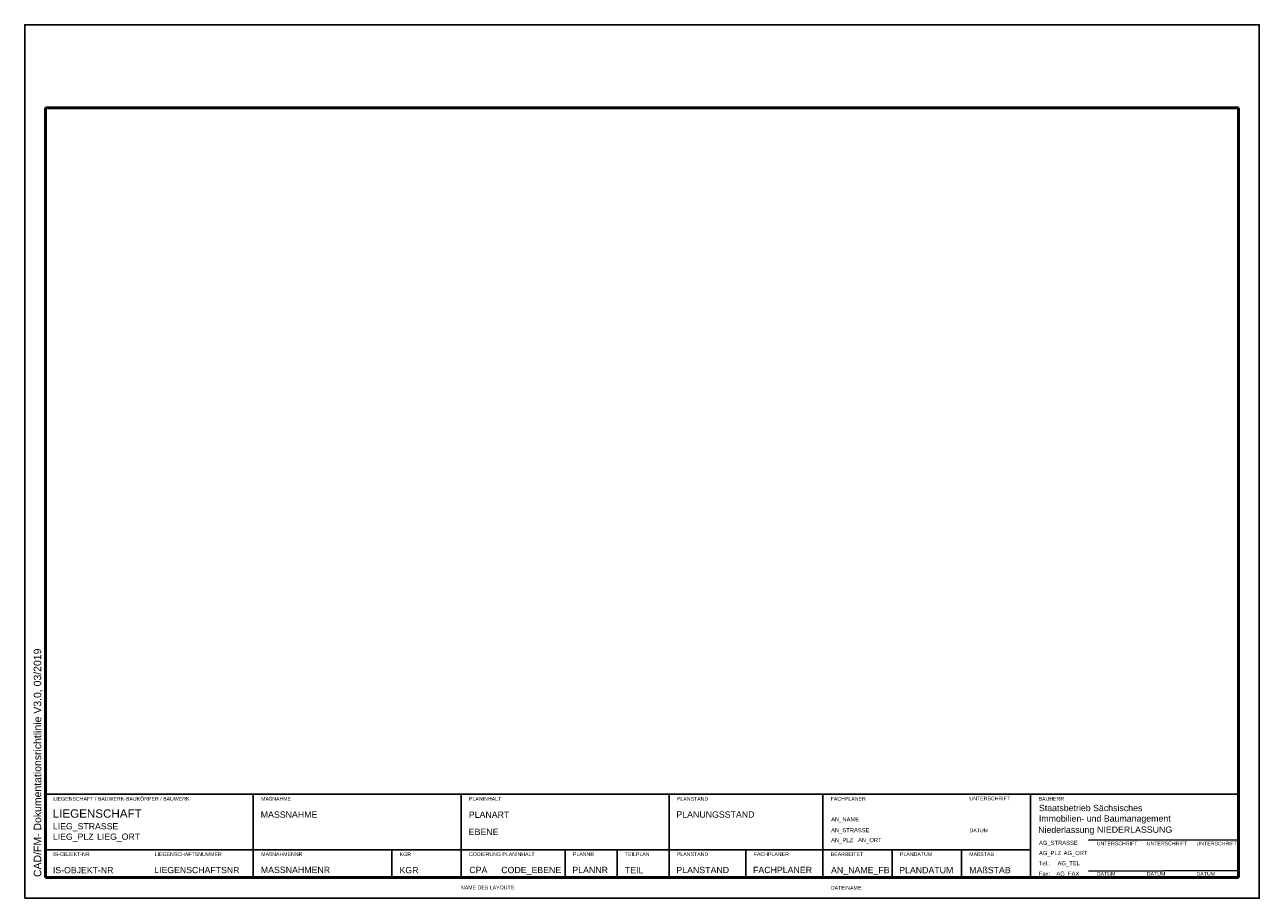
# Model space of a CAD drawing. Header units: millimetres. Extents: x -227 to 70, y 101 to 311.
import ezdxf

# ---------------------------------------------------------------- set-up
doc = ezdxf.new("R2010")
doc.units = ezdxf.units.MM
doc.linetypes.add('AUSGEZOGEN', pattern=[0])
doc.layers.add('001_PLANKOPF_KGxxx', color=7, linetype='Continuous')
doc.styles.add('ARIAL', font='arial.ttf')

msp = doc.modelspace()

# ---------------------------------------------------------------- linework, layer by layer
at = {"layer": '001_PLANKOPF_KGxxx', "color": 4, "lineweight": 50}
for p, q in [((64.56, 290.56), (-222.44, 290.56)), ((-222.44, 290.56), (-222.44, 105.56)), ((64.56, 105.56), (64.56, 290.56)), ((-222.44, 105.56), (64.56, 105.56))]:
    msp.add_line(p, q, dxfattribs=at)
at = {"layer": '001_PLANKOPF_KGxxx'}
for p, q in [((-222.44, 130.56), (-222.44, 105.56)), ((-172.44, 125.56), (-172.44, 105.56)), ((-122.44, 125.56), (-122.44, 105.56)), ((-72.44, 125.56), (-72.44, 105.56)), ((-35.44, 125.56), (-35.44, 105.56)), ((14.56, 125.56), (14.56, 105.56)), ((14.56, 125.56), (14.56, 112.22)), ((64.56, 114.63), (28.44, 114.49)), ((-172.44, 112.22), (-222.44, 112.22)), ((-122.44, 112.22), (-172.44, 112.22)), ((-139.1, 112.22), (-139.1, 105.56)), ((-72.44, 112.22), (-122.44, 112.22)), ((-97.44, 112.22), (-97.44, 105.56)), ((-84.94, 105.56), (-84.94, 112.22)), ((-72.44, 112.22), (-35.44, 112.22)), ((-53.94, 112.22), (-53.94, 105.56)), ((-35.44, 112.22), (14.56, 112.22)), ((-18.77, 112.22), (-18.77, 105.56)), ((-2.1, 112.22), (-2.1, 105.56)), ((64.56, 107.23), (28.44, 107.09))]:
    msp.add_line(p, q, dxfattribs=at)
at = {"layer": '001_PLANKOPF_KGxxx', "color": 7, "linetype": 'AUSGEZOGEN', "lineweight": 25}
for p, q in [((64.56, 125.56), (-222.44, 125.56)), ((-145.43, 105.56), (-222.44, 105.56))]:
    msp.add_line(p, q, dxfattribs=at)
at = {"layer": '001_PLANKOPF_KGxxx'}
msp.add_lwpolyline([(-227.44, 100.56), (69.56, 100.56), (69.56, 310.56), (-227.44, 310.56)], close=True, dxfattribs=at)

# ---------------------------------------------------------------- texts
at = {"layer": '001_PLANKOPF_KGxxx', "color": 7, "linetype": 'AUSGEZOGEN', "lineweight": 25, "style": 'ARIAL'}
msp.add_text('CAD/FM- Dokumentationsrichtlinie V3.0, 03/2019', height=1.8, rotation=90, dxfattribs=at).set_placement((-223.46, 105.67))
for s, height, p in [('LIEGENSCHAFT / BAUWERK-BAUKÖRPER / BAUWERK', 0.9, (-220.55, 124.03)), ('MAßNAHME', 0.9, (-170.55, 124.03)), ('PLANINHALT', 0.9, (-120.55, 124.03)), ('PLANSTAND', 0.9, (-70.55, 124.03)), ('FACHPLANER', 0.9, (-33.55, 124.03)), ('UNTERSCHRIFT', 0.9, (-0.18, 124.11)), ('BAUHERR', 0.9, (16.45, 124.03)), ('DATUM', 0.9, (-0.16, 116.43)), ('UNTERSCHRIFT', 0.9, (30.46, 113.3)), ('UNTERSCHRIFT', 0.9, (42.46, 113.3)), ('UNTERSCHRIFT', 0.9, (54.46, 113.26)), ('IS-OBJEKT-NR', 0.9, (-220.55, 110.7)), ('LIEGENSCHAFTSNUMMER', 0.9, (-196.17, 110.7)), ('MAßNAHMENNR', 0.9, (-170.55, 110.7)), ('KGR', 0.9, (-137.22, 110.7)), ('CODIERUNG PLANINHALT', 0.9, (-120.55, 110.7)), ('PLANNR', 0.9, (-95.55, 110.7)), ('TEILPLAN', 0.9, (-83.05, 110.7)), ('PLANSTAND', 0.9, (-70.55, 110.7)), ('FACHPLANER', 0.9, (-52.05, 110.7)), ('BEARBEITET', 0.9, (-33.55, 110.7)), ('PLANDATUM', 0.9, (-16.88, 110.7)), ('MAßSTAB', 0.9, (-0.22, 110.7)), ('Tel.:', 1, (16.55, 108.46)), ('Fax:', 1, (16.55, 105.97)), ('DATUM', 0.9, (30.48, 105.99)), ('DATUM', 0.9, (42.48, 105.99)), ('DATUM', 0.9, (54.46, 105.99)), ('NAME DES LAYOUTS: ', 0.9, (-122.49, 102.69)), ('DATEINAME: ', 0.9, (-33.5, 102.64))]:
    msp.add_text(s, height=height, dxfattribs=at).set_placement(p)
at = {"layer": '001_PLANKOPF_KGxxx', "linetype": 'AUSGEZOGEN', "lineweight": 25, "style": 'ARIAL'}
msp.add_text('Niederlassung', height=1.5125, dxfattribs=at).set_placement((16.36, 116.27))
at = {"layer": '001_PLANKOPF_KGxxx', "insert": (16.54, 123.02), "char_height": 1.5125, "width": 34.5566, "attachment_point": 1, "style": 'ARIAL'}
msp.add_mtext('Staatsbetrieb Sächsisches Immobilien- und Baumanagement\\P ', dxfattribs=at)
at = {"layer": '001_PLANKOPF_KGxxx', "style": 'ARIAL'}
for tag, p, s, height in [('LIEGENSCHAFT', (-220.7, 119.93), 'Polizeirevier Musterstadt - Anbau', 2), ('MASSNAHME', (-170.65, 119.92), 'Sanierung Anbau', 1.5125), ('PLANART', (-120.6, 119.89), 'Trassenplan', 1.5125), ('PLANUNGSSTAND', (-70.66, 119.94), 'Ausführungsunterlage', 1.5125), ('LIEG_STRASSE', (-220.65, 117.12), 'Goethering 2', 1.5), ('LIEG_PLZ', (-220.65, 114.62), '01234', 1.5), ('LIEG_ORT', (-210.04, 114.62), 'Musterstadt', 1.5), ('EBENE', (-120.61, 115.75), 'Erdgeschoss', 1.5125), ('IS-OBJEKT-NR', (-220.64, 106.58), 'G0006069-02', 1.5), ('LIEGENSCHAFTSNR', (-196.27, 106.6), 'L0000014', 1.5), ('MASSNAHMENR', (-170.63, 106.62), '03 03819 E 0001', 1.5125), ('KGR', (-137.28, 106.58), '420-', 1.512), ('CPA', (-120.47, 106.61), 'TRS', 1.512), ('CODE_EBENE', (-112.8, 106.6), 'EG', 1.512), ('PLANNR', (-95.69, 106.61), '0001', 1.512), ('TEIL', (-83.05, 106.58), '01/05', 1.512), ('PLANSTAND', (-70.66, 106.6), '64', 1.512), ('FACHPLANER', (-52.23, 106.61), '06', 1.512), ('AN_NAME_FB', (-33.46, 106.59), 'Herr Müller', 1.5125), ('PLANDATUM', (-17.07, 106.57), '17.10.2016', 1.512), ('MAßSTAB', (-0.22, 106.59), '1:50', 1.512)]:
    msp.add_attdef(tag, p, s, height=height, dxfattribs=at)
at = {"layer": '001_PLANKOPF_KGxxx', "color": 7, "linetype": 'AUSGEZOGEN', "lineweight": 25, "style": 'ARIAL'}
for tag, p, s in [('AN_NAME', (-33.45, 119.03), 'Firma Mustermann'), ('AN_STRASSE', (-33.45, 116.43), 'Musterstraße 5'), ('AN_PLZ', (-33.44, 114.04), '01796'), ('AN_ORT', (-26.96, 114.05), 'Pirna'), ('AG_STRASSE', (16.57, 113.39), 'Königsbrücker Straße 80'), ('AG_PLZ', (16.55, 110.93), '01099'), ('AG_ORT', (22.49, 110.93), 'Dresden'), ('AG_FAX', (20.75, 105.99), '0351-'), ('AG_TEL', (21.03, 108.49), '0351-')]:
    msp.add_attdef(tag, p, s, height=1, dxfattribs=at)
at = {"layer": '001_PLANKOPF_KGxxx', "linetype": 'AUSGEZOGEN', "lineweight": 25, "style": 'ARIAL'}
msp.add_attdef('NIEDERLASSUNG', (30.53, 116.3), 'Dresden I', height=1.512, dxfattribs=at)

doc.saveas('drawing.dxf')
